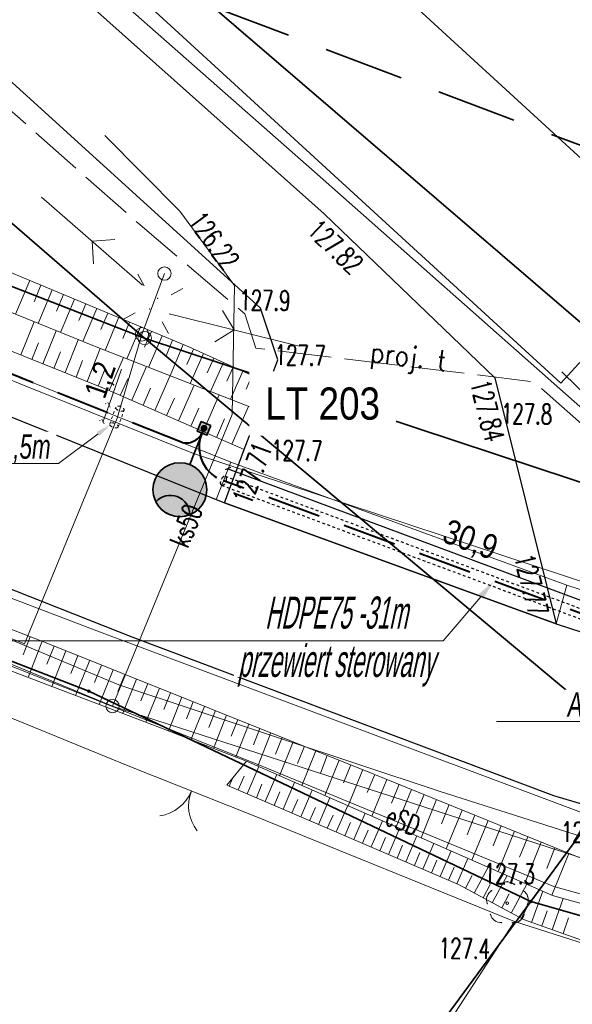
# Model space of a CAD drawing. Header units: metres. Extents: x 6496648 to 6497944, y 5962794 to 5963351.
# Tile 34 of 91: x 6497112 to 6497132, y 5963055 to 5963091. Entities that reach past the tile are written whole.
import ezdxf
from ezdxf import colors
from ezdxf.entities.mleader import LeaderData, LeaderLine
from ezdxf.math import Vec2, Vec3

# ---------------------------------------------------------------- set-up
doc = ezdxf.new("R2010")
doc.units = ezdxf.units.M
doc.header["$MEASUREMENT"] = 0
for name, pattern in [('DASHED', [19.05, 12.7, -6.35]), ('HIDDEN', [0.375, 0.25, -0.125]), ('L_0_04', [1.5, 1, -0.5]), ('mz2.0_0.5', [2.5, 2, -0.5])]:
    doc.linetypes.add(name, pattern=pattern)
doc.layers.get('0').update_dxf_attribs({"color": 8, "linetype": 'CONTINUOUS', "lineweight": 13})
doc.layers.get('DEFPOINTS').update_dxf_attribs({"linetype": 'CONTINUOUS', "lineweight": 0})
for name, color, linetype, lineweight in [('000_INNE__NIEZYDENTYFIKOWANE_', 8, 'CONTINUOUS', 13), ('217_GRANICA_KONTURU_KLASYFIKCYJNEGO', 8, 'CONTINUOUS', 13), ('218_GRANICA_UzYTKU', 8, 'CONTINUOUS', 13), ('219_LINIA_GRANICY', 3, 'CONTINUOUS', 35), ('312_BUDYNEK__POWIERZCHNIA_', 8, 'CONTINUOUS', 30), ('BRAMA__LINIA_', 8, 'CONTINUOUS', 13), ('brama__linia____symbol', 8, 'CONTINUOUS', 13), ('drzewo_lisciaste__punkt_', 8, 'CONTINUOUS', 13), ('E_proj_opisy_ośw.', 7, 'CONTINUOUS', 13), ('E_proj_osłona r.', 140, 'L_0_04', 30), ('E_proj_osłona r. dz._obw. 200', 204, 'L_0_04', 20), ('E_proj_osłona r. dz._opis_obw. 100', 204, 'CONTINUOUS', 9), ('E_proj_osłona r. opis_obw. 200', 166, 'CONTINUOUS', 9), ('E_proj_ośw_latarnia', 1, 'CONTINUOUS', 35), ('E_proj_ośw_linia_obw. 200', 1, 'L_0_04', 40), ('JEZDNIA__POWIERZCHNIA_', 8, 'CONTINUOUS', 25), ('KIERUNEK_LINI_NAPOWIETRZNEJ', 1, 'CONTINUOUS', 13), ('latarnia_na_slupie_lub_maszcie__punkt_', 1, 'CONTINUOUS', 13), ('OGRODZENIE_TRWAlE__LINIA_', 8, 'CONTINUOUS', 13), ('PRZEWoD_ELEKTROENERGETYCZNY__LINIA_', 1, 'CONTINUOUS', 13), ('PRZEWoD_ELEKTROENERGETYCZNY__LINIA__ATR1', 1, 'CONTINUOUS', 13), ('PRZEWoD_KANALIZACYJNY__LINIA_', 36, 'CONTINUOUS', 13), ('PRZEWoD_KANALIZACYJNY__LINIA__ATR1', 36, 'CONTINUOUS', 13), ('PRZEWoD_TELEKOMUNIKACYJNY__LINIA_', 30, 'CONTINUOUS', 13), ('PRZEWoD_WODOCIaGOWY__LINIA_', 5, 'CONTINUOUS', 13), ('przewód telekomunikacyjny - projektowany lub w budowie (linia) - ob. projektowany', 30, 'mz2.0_0.5', 13), ('przewód telekomunikacyjny - projektowany lub w budowie (linia) - ob. projektowany-Atr1', 30, 'mz2.0_0.5', 13), ('PUNKT_O_OKREsLONEJ_WYSOKOsCI__SIEc_KANALIZACYJNA__ATR2', 36, 'CONTINUOUS', 13), ('PUNKT_WYSOKOsCIOWY_NATURALNY_ATR2', 8, 'CONTINUOUS', 13), ('PUNKT_WYSOKOsCIOWY_SZTUCZNY_ATR2', 8, 'CONTINUOUS', 13), ('RURA_OCHRONNA___PRZEWoD_ELEKTROENERGETYCZNY__LINIA_', 1, 'CONTINUOUS', 13), ('SKARPA_NIEUMOCNIONA__POWIERZCHNIA_', 8, 'CONTINUOUS', 13), ('SlUP_laCZONY__LINIA_', 1, 'CONTINUOUS', 13), ('slup_laczony__linia____symbol', 1, 'CONTINUOUS', 13), ('wlaz_okragly___siec_kanalizacyjna__punkt_', 36, 'CONTINUOUS', 13), ('ZAKRES', 190, 'L_0_04', 35)]:
    doc.layers.add(name, color=color, linetype=linetype, lineweight=lineweight)
doc.layers.add('E_pomocnicza', color=3, linetype='CONTINUOUS', lineweight=13, plot=False)
doc.styles.add('Andy', font='arial.ttf', dxfattribs={"height": 2})
doc.styles.add('Annotative', font='simplex.shx')
doc.styles.add('Narrow', font='ARIALN.TTF', dxfattribs={"height": 2})
doc.styles.get("Standard").update_dxf_attribs({"font": 'simplex.shx'})
doc.dimstyles.new('wymiary', dxfattribs={"dimtxt": 0.65, "dimasz": 0.25, "dimexe": 0.25, "dimexo": 1, "dimgap": 0.1, "dimtad": 1, "dimzin": 1, "dimtxsty": 'Annotative', "dimblk": 'OBLIQUE', "dimcen": 0.0025, "dimdle": 0.05, "dimadec": 0, "dimazin": 0, "dimtfac": 1, "dimtmove": 0, "dimatfit": 3, "dimldrblk": 'NONE', "dimfxl": 1, "dimarcsym": 0})

# ---------------------------------------------------------------- blocks, each defined once
blk = doc.blocks.new('PNN')
at = {"color": 0, "linetype": 'Continuous', "lineweight": 18, "flags": 128}
for points in [[(5.3, -1.2), (6.5, 0), (5.3, 1.2)], [(1.5, 0), (11.5, 0)]]:
    blk.add_lwpolyline(points, dxfattribs=at)
blk = doc.blocks.new('GRO')
at = {"color": 0, "linetype": 'Continuous', "lineweight": 13}
blk.add_circle((0, 0), 0.1, dxfattribs=at)
blk = doc.blocks.new('GRT')
at = {"color": 0, "linetype": 'Continuous', "lineweight": 18}
blk.add_circle((0, 0), 0.5, dxfattribs=at)
blk = doc.blocks.new('A$C5E955987')
at = {"layer": 'E_proj_ośw_latarnia'}
h = blk.add_hatch(color=7, dxfattribs=at)
h.dxf.hatch_style = 1
h.paths.add_polyline_path([(3.223, 1.824, 1), (3.408, 1.892, 1)], flags=0)
h.paths.add_polyline_path([(3.2, 1.606), (3.567, 1.742), (3.431, 2.111), (3.064, 1.976)])
h.paths.add_polyline_path([(3.223, 1.824, -1), (3.408, 1.892, -1)], flags=16)
h.paths.add_polyline_path([(0.071, 1.38, -0.683546), (0.557, 0.106, 0.679532), (1.952, 1.355, 0.687575)])
h = blk.add_hatch(color=7, dxfattribs=at)
h.dxf.hatch_style = 1
h.paths.add_polyline_path([(3.223, 1.824, 1), (3.408, 1.892, 1)])
blk.add_hatch(color=256, dxfattribs=at).paths.add_polyline_path([(0.071, 1.38, 0.389707), (0.557, 0.106), (0.557, 0.106, 0.683546)])
blk.add_lwpolyline([(3.567, 1.742), (3.2, 1.606), (3.064, 1.976), (3.431, 2.111)], close=True, dxfattribs=at)
at = {"layer": 'E_proj_ośw_latarnia', "flags": 128}
blk.add_lwpolyline([(3.132, 1.791), (1.952, 1.355)], dxfattribs=at)
at = {"layer": 'E_proj_ośw_latarnia'}
blk.add_lwpolyline([(0.071, 1.38, 0.389707), (0.557, 0.106), (0.557, 0.106, 0.683546)], format="xyb", close=True, dxfattribs=at)
for centre, radius in [((1.007, 1.007), 1.007), ((3.315, 1.858), 0.0984)]:
    blk.add_circle(centre, radius, dxfattribs=at)
blk = doc.blocks.new('_Oblique')
at = {"color": 0, "linetype": 'ByBlock', "lineweight": -2}
blk.add_line((-0.5, -0.5), (0.5, 0.5), dxfattribs=at)
blk = doc.blocks.new('*D33')
at = {"layer": 'DEFPOINTS', "color": 0}
for p in [(0, 0), (27.341, -14.339), (26.96, -15.023)]:
    blk.add_point(p, dxfattribs=at)
at = {"layer": 'E_pomocnicza', "color": 0, "lineweight": -2}
for p, q in [((0.337, 0.708), (27.385, -14.363)), ((0.487, 0.874), (0.503, 0.902)), ((27.447, -14.149), (27.463, -14.12))]:
    blk.add_line(p, q, dxfattribs=at)
at = {"layer": 'E_pomocnicza', "color": 0, "lineweight": -2, "xscale": 0.25, "yscale": 0.25, "zscale": 0.25}
for p, rotation in [((0.381, 0.684), 150.872654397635), ((27.341, -14.339), 330.872654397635)]:
    blk.add_blockref('_Oblique', p, dxfattribs=dict(at, rotation=rotation))
at = {"layer": 'E_pomocnicza', "color": 0, "linetype": 'Continuous', "lineweight": 0, "insert": (14.349, -5.952), "char_height": 2, "attachment_point": 5, "rotation": 330.87265, "style": 'Narrow'}
blk.add_mtext('{\\H0.75x;30,9}', dxfattribs=at)
blk = doc.blocks.new('_None')
blk = doc.blocks.new('*D63')
at = {"layer": 'DEFPOINTS', "color": 0}
for p in [(0, 0), (1.418, 0.259), (1.118, -0.464)]:
    blk.add_point(p, dxfattribs=at)
at = {"layer": 'E_pomocnicza', "color": 0, "lineweight": -2}
for p, q in [((0.254, 0.742), (1.418, 0.259)), ((0.383, 0.924), (0.396, 0.954)), ((1.418, 0.259), (3.786, -0.724)), ((1.501, 0.46), (1.514, 0.49))]:
    blk.add_line(p, q, dxfattribs=at)
at = {"layer": 'E_pomocnicza', "color": 0, "lineweight": -2, "xscale": 0.25, "yscale": 0.25, "zscale": 0.25}
for p, rotation in [((0.3, 0.723), 157.460181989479), ((1.418, 0.259), 337.460181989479)]:
    blk.add_blockref('_Oblique', p, dxfattribs=dict(at, rotation=rotation))
at = {"layer": 'E_pomocnicza', "color": 0, "linetype": 'Continuous', "lineweight": 0, "insert": (3.101, 0.645), "char_height": 2, "attachment_point": 5, "rotation": 337.46018, "style": 'Narrow'}
blk.add_mtext('{\\H0.75x;1,2}', dxfattribs=at)
blk = doc.blocks.new('*U32')
at = {"linetype": 'HIDDEN', "ltscale": 0.2}
for p, q in [((0.146, 0.262), (27.106, -14.761)), ((-0.146, -0.262), (26.814, -15.285))]:
    blk.add_line(p, q, dxfattribs=at)
at = {"linetype": 'DASHED', "ltscale": 0.02}
for centre in [(0, 0), (26.96, -15.023)]:
    blk.add_ellipse(centre, major_axis=(-0.146, -0.262), ratio=0.5, dxfattribs=at)
at = {"layer": 'E_pomocnicza', "color": 4, "lineweight": 0}
dim = blk.add_aligned_dim(p1=(0, 0), p2=(26.96, -15.023), distance=0.783, text='{\\H0.75x;<>}', dimstyle='wymiary', override={"dimtxt": 1.3, "dimtad": 2, "dimdec": 1, "dimlfac": 1, "dimrnd": 0, "dimtxsty": 'Narrow'}, dxfattribs=at)
dim.commit()
dim.dimension.update_dxf_attribs({"geometry": '*D33', "text_midpoint": (14.349, -5.952)})
blk = doc.blocks.new('*U62')
at = {"linetype": 'HIDDEN', "ltscale": 0.2}
for p, q in [((0.115, 0.277), (1.233, -0.187)), ((-0.115, -0.277), (1.003, -0.741))]:
    blk.add_line(p, q, dxfattribs=at)
at = {"linetype": 'DASHED', "ltscale": 0.02}
for centre in [(0, 0), (1.118, -0.464)]:
    blk.add_ellipse(centre, major_axis=(-0.115, -0.277), ratio=0.5, dxfattribs=at)
at = {"layer": 'E_pomocnicza', "color": 4, "lineweight": 0}
dim = blk.add_aligned_dim(p1=(0, 0), p2=(1.118, -0.464), distance=0.783, text='{\\H0.75x;<>}', dimstyle='wymiary', override={"dimtxt": 1.3, "dimtad": 2, "dimdec": 1, "dimlfac": 1, "dimrnd": 0, "dimtxsty": 'Narrow'}, dxfattribs=at)
dim.commit()
dim.dimension.update_dxf_attribs({"geometry": '*D63', "text_midpoint": (3.101, 0.645)})

msp = doc.modelspace()

# ---------------------------------------------------------------- linework, layer by layer
at = {"layer": '000_INNE__NIEZYDENTYFIKOWANE_', "flags": 128}
for points in [[(6497111.92, 5963081.76), (6497111.39, 5963080.5)], [(6497112.34, 5963081.59), (6497112.08, 5963080.96)], [(6497112.76, 5963081.41), (6497112.23, 5963080.16)], [(6497113.18, 5963081.24), (6497112.92, 5963080.61)], [(6497113.59, 5963081.06), (6497113.07, 5963079.82)], [(6497114.01, 5963080.89), (6497113.75, 5963080.27)], [(6497114.42, 5963080.72), (6497113.9, 5963079.48)], [(6497114.83, 5963080.54), (6497114.58, 5963079.93)], [(6497111.59, 5963078.98), (6497112.09, 5963080.22)], [(6497115.24, 5963080.37), (6497114.73, 5963079.15)], [(6497115.65, 5963080.2), (6497115.4, 5963079.6)], [(6497112.41, 5963078.65), (6497112.91, 5963079.88)], [(6497116.06, 5963080.03), (6497115.55, 5963078.83)], [(6497116.46, 5963079.86), (6497116.21, 5963079.27)], [(6497116.86, 5963079.7), (6497116.36, 5963078.51)], [(6497112, 5963078.81), (6497112.25, 5963079.43)], [(6497113.24, 5963078.32), (6497113.73, 5963079.55)], [(6497117.25, 5963079.53), (6497117.01, 5963078.95)], [(6497117.65, 5963079.37), (6497117.16, 5963078.2)], [(6497112.82, 5963078.48), (6497113.07, 5963079.1)], [(6497114.06, 5963077.99), (6497114.55, 5963079.22)], [(6497118.03, 5963079.2), (6497117.78, 5963078.63)], [(6497118.41, 5963079.03), (6497117.91, 5963077.91)], [(6497113.65, 5963078.15), (6497113.89, 5963078.77)], [(6497114.89, 5963077.65), (6497115.42, 5963078.88)], [(6497118.79, 5963078.86), (6497118.54, 5963078.31)], [(6497119.16, 5963078.7), (6497118.67, 5963077.61)], [(6497114.47, 5963077.82), (6497114.72, 5963078.44)], [(6497115.73, 5963077.29), (6497116.28, 5963078.55)], [(6497119.52, 5963078.53), (6497119.28, 5963078)], [(6497119.88, 5963078.37), (6497119.41, 5963077.33)], [(6497115.3, 5963077.47), (6497115.58, 5963078.09)], [(6497116.59, 5963076.91), (6497117.16, 5963078.21)], [(6497120.23, 5963078.22), (6497120, 5963077.7)], [(6497120.57, 5963078.06), (6497120.12, 5963077.05)], [(6497116.16, 5963077.1), (6497116.43, 5963077.74)], [(6497117.48, 5963076.52), (6497118.06, 5963077.85)], [(6497118.4, 5963076.12), (6497118.99, 5963077.49)], [(6497117.03, 5963076.72), (6497117.32, 5963077.37)], [(6497117.93, 5963076.32), (6497118.23, 5963077)], [(6497119.47, 5963075.65), (6497120.09, 5963077.06)], [(6497118.89, 5963075.9), (6497119.19, 5963076.6)], [(6497111.93, 5963068.46), (6497111.67, 5963067.79)], [(6497112.38, 5963068.29), (6497111.86, 5963066.94)], [(6497112.83, 5963068.11), (6497112.56, 5963067.44)], [(6497113.27, 5963067.93), (6497112.74, 5963066.6)], [(6497113.72, 5963067.75), (6497113.45, 5963067.09)], [(6497114.16, 5963067.58), (6497113.63, 5963066.26)], [(6497114.6, 5963067.4), (6497114.34, 5963066.75)], [(6497115.03, 5963067.23), (6497114.51, 5963065.93)], [(6497115.47, 5963067.05), (6497115.21, 5963066.41)], [(6497115.9, 5963066.88), (6497115.39, 5963065.6)], [(6497116.33, 5963066.71), (6497116.07, 5963066.07)], [(6497116.76, 5963066.54), (6497116.25, 5963065.27)], [(6497117.18, 5963066.37), (6497116.93, 5963065.74)], [(6497117.6, 5963066.2), (6497117.1, 5963064.94)], [(6497118.02, 5963066.03), (6497117.77, 5963065.4)], [(6497118.44, 5963065.86), (6497117.94, 5963064.61)], [(6497118.86, 5963065.7), (6497118.61, 5963065.07)], [(6497119.27, 5963065.53), (6497118.78, 5963064.29)], [(6497119.69, 5963065.36), (6497119.44, 5963064.75)], [(6497120.1, 5963065.2), (6497119.61, 5963063.97)], [(6497120.51, 5963065.03), (6497120.27, 5963064.42)], [(6497120.92, 5963064.87), (6497120.43, 5963063.63)], [(6497121.34, 5963064.7), (6497121.09, 5963064.08)], [(6497121.75, 5963064.54), (6497121.25, 5963063.27)], [(6497122.18, 5963064.37), (6497121.92, 5963063.73)], [(6497122.6, 5963064.2), (6497122.08, 5963062.9)], [(6497123.03, 5963064.03), (6497122.77, 5963063.37)], [(6497120.04, 5963062.59), (6497120.47, 5963063.61)], [(6497123.47, 5963063.85), (6497122.94, 5963062.53)], [(6497123.91, 5963063.68), (6497123.64, 5963063.01)], [(6497119.36, 5963062.88), (6497119.49, 5963063.17)], [(6497119.7, 5963062.74), (6497119.92, 5963063.25)], [(6497120.71, 5963062.31), (6497121.14, 5963063.31)], [(6497124.35, 5963063.5), (6497123.81, 5963062.14)], [(6497124.8, 5963063.32), (6497124.52, 5963062.64)], [(6497120.38, 5963062.45), (6497120.59, 5963062.96)], [(6497121.38, 5963062.02), (6497121.81, 5963063.02)], [(6497125.25, 5963063.13), (6497124.69, 5963061.76)], [(6497125.71, 5963062.95), (6497125.43, 5963062.25)], [(6497121.04, 5963062.16), (6497121.26, 5963062.67)], [(6497122.04, 5963061.73), (6497122.47, 5963062.73)], [(6497122.7, 5963061.45), (6497123.13, 5963062.44)], [(6497126.17, 5963062.76), (6497125.6, 5963061.36)], [(6497126.64, 5963062.57), (6497126.35, 5963061.86)], [(6497121.71, 5963061.88), (6497121.93, 5963062.38)], [(6497122.37, 5963061.59), (6497122.59, 5963062.09)], [(6497123.36, 5963061.17), (6497123.79, 5963062.16)], [(6497127.11, 5963062.38), (6497126.53, 5963060.95)], [(6497127.58, 5963062.19), (6497127.29, 5963061.47)], [(6497123.03, 5963061.31), (6497123.25, 5963061.8)], [(6497124.02, 5963060.89), (6497124.44, 5963061.87)], [(6497128.06, 5963061.99), (6497127.47, 5963060.54)], [(6497128.54, 5963061.8), (6497128.25, 5963061.06)], [(6497123.69, 5963061.03), (6497123.9, 5963061.52)], [(6497124.67, 5963060.61), (6497125.09, 5963061.59)], [(6497129.03, 5963061.6), (6497128.43, 5963060.12)], [(6497129.52, 5963061.4), (6497129.22, 5963060.65)], [(6497124.34, 5963060.75), (6497124.55, 5963061.24)], [(6497124.99, 5963060.47), (6497125.2, 5963060.96)], [(6497125.31, 5963060.33), (6497125.73, 5963061.3)], [(6497125.96, 5963060.06), (6497126.37, 5963061.02)], [(6497130.02, 5963061.2), (6497129.41, 5963059.69)], [(6497130.52, 5963060.99), (6497130.21, 5963060.23)], [(6497125.64, 5963060.19), (6497125.84, 5963060.68)], [(6497126.6, 5963059.78), (6497127.01, 5963060.74)], [(6497131.02, 5963060.79), (6497130.4, 5963059.26)], [(6497131.53, 5963060.58), (6497131.22, 5963059.81)], [(6497126.28, 5963059.92), (6497126.49, 5963060.4)], [(6497127.24, 5963059.51), (6497127.65, 5963060.46)], [(6497132.05, 5963060.37), (6497131.41, 5963058.81)], [(6497126.92, 5963059.64), (6497127.12, 5963060.12)], [(6497127.55, 5963059.37), (6497127.76, 5963059.85)], [(6497127.87, 5963059.23), (6497128.28, 5963060.18)], [(6497128.51, 5963058.89), (6497129.03, 5963059.85)], [(6497128.19, 5963059.07), (6497128.44, 5963059.54)], [(6497129.19, 5963058.53), (6497129.74, 5963059.55)], [(6497128.85, 5963058.71), (6497129.11, 5963059.21)], [(6497129.9, 5963058.14), (6497130.48, 5963059.22)], [(6497129.54, 5963058.34), (6497129.82, 5963058.86)], [(6497130.65, 5963057.79), (6497131.07, 5963058.96)], [(6497130.27, 5963057.94), (6497130.57, 5963058.5)], [(6497131.43, 5963057.52), (6497131.84, 5963058.69)], [(6497131.04, 5963057.66), (6497131.24, 5963058.23)], [(6497131.83, 5963057.38), (6497132.04, 5963057.97)]]:
    msp.add_lwpolyline(points, dxfattribs=at)
at = {"layer": '217_GRANICA_KONTURU_KLASYFIKCYJNEGO', "flags": 128}
for points in [[(6497116.21, 5963079.61), (6497063.85, 5963124.99)], [(6497049.44, 5963105.64), (6497116.21, 5963079.61)], [(6497114.13, 5963066.43), (6497041.24, 5963094.69)], [(6497130.63, 5963058.58), (6497114.13, 5963066.43)], [(6497130.63, 5963058.58), (6497118.16, 5963041.63)], [(6497147.03, 5963053.9), (6497130.63, 5963058.58)]]:
    msp.add_lwpolyline(points, dxfattribs=at)
at = {"layer": '218_GRANICA_UzYTKU', "flags": 128}
for points in [[(6497116.21, 5963079.61), (6497063.85, 5963124.99)], [(6497138.19, 5963075.29), (6497089.05, 5963117.49)], [(6497049.44, 5963105.64), (6497116.21, 5963079.61)], [(6497114.13, 5963066.43), (6497041.24, 5963094.69)], [(6497143.77, 5963070.5), (6497116.21, 5963079.61)], [(6497116.21, 5963079.61), (6497134.72, 5963064.15)], [(6497130.63, 5963058.58), (6497114.13, 5963066.43)], [(6497134.72, 5963064.15), (6497130.63, 5963058.58)], [(6497130.63, 5963058.58), (6497118.16, 5963041.63)], [(6497147.03, 5963053.9), (6497130.63, 5963058.58)]]:
    msp.add_lwpolyline(points, dxfattribs=at)
at = {"layer": '219_LINIA_GRANICY', "flags": 128}
for points in [[(6497070.16, 5963133.71), (6497138.19, 5963075.29)], [(6497116.21, 5963079.61), (6497063.85, 5963124.99)], [(6497116.21, 5963079.61), (6497049.44, 5963105.64)], [(6497114.13, 5963066.43), (6497041.24, 5963094.69)], [(6497134.72, 5963064.15), (6497116.21, 5963079.61)], [(6497143.77, 5963070.5), (6497116.21, 5963079.61)], [(6497130.63, 5963058.58), (6497114.13, 5963066.43)], [(6497134.72, 5963064.15), (6497130.63, 5963058.58)], [(6497130.63, 5963058.58), (6497118.16, 5963041.63)], [(6497147.03, 5963053.9), (6497130.63, 5963058.58)]]:
    msp.add_lwpolyline(points, dxfattribs=at)
at = {"layer": '312_BUDYNEK__POWIERZCHNIA_', "flags": 128}
for points in [[(6497106.71, 5963109.96), (6497136.27, 5963082.87)], [(6497131.75, 5963077.93), (6497102.18, 5963105.02)], [(6497136.27, 5963082.87), (6497131.75, 5963077.93)]]:
    msp.add_lwpolyline(points, dxfattribs=at)
at = {"layer": 'BRAMA__LINIA_', "flags": 128}
msp.add_lwpolyline([(6497120.32, 5963061.76), (6497115.59, 5963063.64)], dxfattribs=at)
at = {"layer": 'brama__linia____symbol'}
for centre, radius, start, end in [((6497116.568, 5963063.246), 1.489, 278.1211, 338.5302), ((6497119.323, 5963062.142), 1.473, 157.8211, 218.8493)]:
    msp.add_arc(centre, radius, start, end, dxfattribs=at)
at = {"layer": 'DEFPOINTS', "linetype": 'Continuous'}
for points in [[(6497313.974, 5963063.795), (6497264.99, 5963053.548), (6497264.903, 5963053.964), (6497264.946, 5963053.756), (6497214.968, 5963052.274), (6497215.035, 5963053.295), (6497214.968, 5963052.274), (6497165.514, 5963059.642), (6497165.697, 5963060.518), (6497165.514, 5963059.642), (6497118.031, 5963075.305), (6497118.262, 5963075.735), (6497118.031, 5963075.305), (6497071.639, 5963093.954), (6497071.9, 5963094.537), (6497071.639, 5963093.954), (6497024.971, 5963111.9)], [(6497292.628, 5963058.63), (6497281.118, 5963056.345), (6497266.585, 5963053.942), (6497249.583, 5963052.553), (6497239.69, 5963051.969), (6497230.126, 5963051.72), (6497199.044, 5963053.85), (6497178.292, 5963057.041), (6497162.342, 5963060.811), (6497143.722, 5963066.577), (6497131.977, 5963070.387), (6497119.428, 5963074.981), (6497088.043, 5963087.571), (6497060.045, 5963098.826)], [(6497118.878, 5963073.586), (6497119.428, 5963074.981)], [(6497131.58, 5963068.94), (6497131.977, 5963070.387)]]:
    msp.add_lwpolyline(points, dxfattribs=at)
at = {"layer": 'drzewo_lisciaste__punkt_'}
msp.add_circle((6497129.75, 5963058.51), 0.05, dxfattribs=at)
for centre, radius, start, end in [((6497129.745, 5963058.912), 0.398, 47.6759, 129.4996), ((6497129.374, 5963058.64), 0.402, 121.4159, 202.2975), ((6497130.088, 5963058.618), 0.445, 340.7489, 54.254), ((6497129.508, 5963058.186), 0.396, 192.616, 274.9795), ((6497129.945, 5963058.229), 0.458, 269.9776, 341.8072)]:
    msp.add_arc(centre, radius, start, end, dxfattribs=at)
for p in [(6497129.5, 5963059.22), (6497129.76, 5963059.31), (6497130.02, 5963059.21), (6497128.99, 5963058.76), (6497129.17, 5963058.98), (6497130.34, 5963058.97), (6497130.51, 5963058.75), (6497129, 5963058.49), (6497130.5, 5963058.47), (6497129.12, 5963058.1), (6497130.37, 5963058.09), (6497129.27, 5963057.87), (6497129.54, 5963057.79), (6497129.94, 5963057.79), (6497130.21, 5963057.86)]:
    msp.add_point(p, dxfattribs=at)
at = {"layer": 'E_proj_ośw_linia_obw. 200', "ltscale": 2}
msp.add_lwpolyline([(6497178.292, 5963057.041), (6497166.158, 5963059.909, -0.454455), (6497165.756, 5963060.719, -0.402721), (6497165.082, 5963060.164), (6497162.342, 5963060.811), (6497150.8, 5963063.343), (6497136.783, 5963067.74), (6497119.153, 5963074.283, -0.458005), (6497118.39, 5963076.146, -0.363483), (6497117.614, 5963075.706), (6497088.043, 5963087.571), (6497072.228, 5963093.928, -0.356557), (6497071.974, 5963094.78, -0.396812), (6497071.239, 5963094.326), (6497060.045, 5963098.826)], format="xyb", dxfattribs=at)
at = {"layer": 'JEZDNIA__POWIERZCHNIA_', "flags": 128}
for points in [[(6497070.71, 5963129.98), (6497108.5, 5963097.09), (6497122.91, 5963084.25), (6497129.28, 5963078.13), (6497131.58, 5963068.94), (6497119.19, 5963073.46), (6497119.93, 5963075.45), (6497120.48, 5963076.91), (6497120.86, 5963077.93), (6497121.18, 5963078.8), (6497120.53, 5963080.73), (6497105.66, 5963094.24), (6497067.87, 5963127)], [(6497048.07, 5963102.09), (6497070.92, 5963092.77), (6497095.6, 5963082.95), (6497119.19, 5963073.46), (6497131.58, 5963068.94), (6497141.08, 5963065.86), (6497145.57, 5963064.4), (6497156.55, 5963061.01), (6497162.05, 5963059.34), (6497178, 5963055.57), (6497193.41, 5963053.28), (6497198.87, 5963052.36), (6497206.8, 5963051.76), (6497226.49, 5963050.49), (6497230.12, 5963050.22), (6497239.75, 5963050.47), (6497249.72, 5963051.06), (6497266.74, 5963052.45), (6497276.78, 5963054.1), (6497286, 5963055.64), (6497291.06, 5963056.7)], [(6497307.6, 5963054.69), (6497289.33, 5963050.32), (6497270.38, 5963046.97), (6497250.99, 5963045.15), (6497245.86, 5963044.71), (6497237.57, 5963044.4), (6497215.35, 5963045.11), (6497200.71, 5963045.93), (6497198.88, 5963046.11), (6497193.66, 5963047.24), (6497188.36, 5963047.84), (6497177.41, 5963049.74), (6497166.43, 5963052.2), (6497149.52, 5963057.11), (6497145.48, 5963058.34), (6497137.02, 5963060.88), (6497131.49, 5963062.52), (6497115.75, 5963068.44), (6497092.95, 5963077.46), (6497075.74, 5963084.32), (6497062.13, 5963090.14)]]:
    msp.add_lwpolyline(points, dxfattribs=at)
at = {"layer": 'KIERUNEK_LINI_NAPOWIETRZNEJ'}
for p in [(6497116.7, 5963081.1), (6497116.4, 5963080.7)]:
    msp.add_point(p, dxfattribs=at)
at = {"layer": 'latarnia_na_slupie_lub_maszcie__punkt_', "flags": 128}
for points in [[(6497116.19, 5963081.56), (6497115.96, 5963082)], [(6497117.2, 5963081.23), (6497117.64, 5963081.46)], [(6497115.86, 5963080.55), (6497115.42, 5963080.32)], [(6497116.87, 5963080.22), (6497117.1, 5963079.78)]]:
    msp.add_lwpolyline(points, dxfattribs=at)
at = {"layer": 'OGRODZENIE_TRWAlE__LINIA_', "flags": 128}
for points in [[(6497115.59, 5963063.64), (6497077.48, 5963079.24)], [(6497131.79, 5963078.35), (6497134.07, 5963076.11)], [(6497130.02, 5963057.83), (6497120.32, 5963061.76)], [(6497130.67, 5963038.6), (6497122.15, 5963045.74), (6497130.02, 5963057.83), (6497134.46, 5963056.41), (6497145.41, 5963053.46)]]:
    msp.add_lwpolyline(points, dxfattribs=at)
at = {"layer": 'PRZEWoD_ELEKTROENERGETYCZNY__LINIA_', "flags": 128}
for points in [[(6497039.42, 5963095.65), (6497039.62, 5963096.12), (6497041.59, 5963095.34), (6497055.29, 5963089.92), (6497056.14, 5963090.45), (6497063.18, 5963087.69), (6497071.07, 5963084.61), (6497079.47, 5963081.34), (6497088.42, 5963077.68), (6497096.88, 5963074.19), (6497111.72, 5963068.19), (6497115.18, 5963076.62), (6497116.11, 5963079.75)], [(6497058.85, 5963087.86), (6497065.91, 5963085.27), (6497078.25, 5963080.48), (6497094.04, 5963074.21), (6497106.1, 5963069.4), (6497120.41, 5963063.7), (6497131.49, 5963059.13), (6497139.83, 5963056.81), (6497143.86, 5963055.29), (6497145.43, 5963054.87)]]:
    msp.add_lwpolyline(points, dxfattribs=at)
at = {"layer": 'PRZEWoD_KANALIZACYJNY__LINIA_', "flags": 128}
for points in [[(6497242.89, 5962995.59), (6497237.06, 5962995.11), (6497229.8, 5962996.03), (6497222.52, 5962998.61), (6497217.69, 5963002.2), (6497193.53, 5963022.93), (6497176.51, 5963037.58), (6497165.86, 5963045.88), (6497161.57, 5963050.12), (6497161.07, 5963050.78), (6497141.9, 5963057.15), (6497127.09, 5963061.96), (6497115.01, 5963065.87), (6497082.81, 5963079.21), (6497039.28, 5963096.48)], [(6497115.01, 5963065.87), (6497119.48, 5963076.76), (6497119.57, 5963081.58), (6497117.52, 5963084.35), (6497114.72, 5963087.17)]]:
    msp.add_lwpolyline(points, dxfattribs=at)
at = {"layer": 'PRZEWoD_TELEKOMUNIKACYJNY__LINIA_', "flags": 128}
for points in [[(6496774.9, 5963201.17), (6496800.16, 5963191.52), (6496821.21, 5963183.45), (6496844.18, 5963174.49), (6496883.32, 5963159.12), (6496886.75, 5963159.1), (6496905.28, 5963150.99), (6497034.08, 5963099.85), (6497081.01, 5963081.42), (6497114.42, 5963068.68), (6497140.82, 5963058.78), (6497145.99, 5963055.02), (6497153.66, 5963050.85), (6497172.46, 5963043.32), (6497202.19, 5963037.61), (6497238.33, 5963036.41), (6497238.76, 5963032.02), (6497245.27, 5963032.35), (6497261.71, 5963034.62), (6497300.12, 5963040.13)], [(6497140.82, 5963058.78), (6497139.15, 5963067.83), (6497139.14, 5963071.15), (6497122.55, 5963085.82), (6497097.33, 5963108.03), (6497049.76, 5963146.92), (6497045.83, 5963142.26), (6497034.18, 5963152.11), (6497023.98, 5963161), (6497012.69, 5963171.33)]]:
    msp.add_lwpolyline(points, dxfattribs=at)
at = {"layer": 'PRZEWoD_WODOCIaGOWY__LINIA_', "flags": 128}
msp.add_lwpolyline([(6497030.39, 5963101.05), (6497083.14, 5963080.09), (6497115.25, 5963066.66), (6497127.21, 5963062.69), (6497142.2, 5963057.92), (6497161.35, 5963051.48), (6497162.19, 5963050.87), (6497166.75, 5963046.04), (6497177.38, 5963038.11), (6497194.48, 5963023.68), (6497218.23, 5963002.93), (6497223.04, 5962999.58), (6497230.06, 5962996.85), (6497237.06, 5962996.03), (6497244.36, 5962996.55)], dxfattribs=at)
at = {"layer": 'RURA_OCHRONNA___PRZEWoD_ELEKTROENERGETYCZNY__LINIA_', "flags": 128}
msp.add_lwpolyline([(6497115.18, 5963076.62), (6497111.72, 5963068.19)], dxfattribs=at)
at = {"layer": 'SKARPA_NIEUMOCNIONA__POWIERZCHNIA_', "flags": 128}
for points in [[(6497049.38, 5963103.55), (6497050.56, 5963105.73), (6497056.77, 5963103.22), (6497072.43, 5963096.61), (6497085.47, 5963091.03), (6497097.24, 5963086.24), (6497114.4, 5963079.28), (6497120.48, 5963076.91), (6497119.93, 5963075.45), (6497114.8, 5963077.69), (6497101.49, 5963083.03), (6497079.8, 5963091.58), (6497062.93, 5963098.18)], [(6497060.84, 5963088.42), (6497072.74, 5963083.61), (6497088.65, 5963077.35), (6497098.77, 5963073.56), (6497112.53, 5963068.23), (6497124.77, 5963063.33), (6497132.37, 5963060.24), (6497143.86, 5963056.87), (6497145.46, 5963056.55), (6497146.95, 5963056.05), (6497154.85, 5963053.74), (6497162.62, 5963051.26)], [(6497162.27, 5963049.72), (6497156.8, 5963051.44), (6497145.43, 5963054.87), (6497143.46, 5963055.44), (6497131.44, 5963058.8), (6497120.01, 5963063.81), (6497116.74, 5963065.08), (6497105.68, 5963069.29), (6497094.92, 5963073.32), (6497087.54, 5963076), (6497075.18, 5963080.74), (6497061.96, 5963086.48)], [(6497114.4, 5963079.28), (6497097.24, 5963086.24)], [(6497102.1, 5963085.86), (6497117.86, 5963079.28)], [(6497120.48, 5963076.91), (6497114.4, 5963079.28)], [(6497117.86, 5963079.28), (6497120.86, 5963077.93)], [(6497120.86, 5963077.93), (6497120.48, 5963076.91)], [(6497162.27, 5963049.72), (6497161.99, 5963048.55), (6497150.64, 5963051.89), (6497145.41, 5963053.51), (6497140.16, 5963054.94), (6497134.45, 5963056.45), (6497130.35, 5963057.9), (6497127.93, 5963059.21), (6497119.28, 5963062.92), (6497120.01, 5963063.81), (6497131.44, 5963058.8), (6497143.46, 5963055.44), (6497145.43, 5963054.87), (6497156.8, 5963051.44)]]:
    msp.add_lwpolyline(points, dxfattribs=at)
at = {"layer": 'SlUP_laCZONY__LINIA_', "flags": 128}
msp.add_lwpolyline([(6497116.95, 5963082.02), (6497116.11, 5963079.75)], dxfattribs=at)
msp.add_lwpolyline([(6497116.95, 5963082.02), (6497116.11, 5963079.75)], dxfattribs=at)
at = {"layer": 'slup_laczony__linia____symbol'}
for centre in [(6497116.95, 5963082.02), (6497116.11, 5963079.75)]:
    msp.add_circle(centre, 0.25, dxfattribs=at)
at = {"layer": 'wlaz_okragly___siec_kanalizacyjna__punkt_'}
msp.add_circle((6497115.01, 5963065.87), 0.25, dxfattribs=at)
at = {"layer": 'ZAKRES', "ltscale": 3, "flags": 128}
msp.add_lwpolyline([(6497692.5, 5963219.5), (6497716, 5963186.5), (6497672.2, 5963172.1), (6497502, 5963111.8), (6497349, 5963052), (6497312.6, 5963038.4), (6497228.6, 5963030.4), (6497133.5, 5963045.2), (6496948.4, 5963119.5), (6496936.6, 5963083.2), (6496927.9, 5963075.7), (6496873, 5963095.9), (6496849.7, 5963104.2), (6496824.8, 5963105.1), (6496784.8, 5963107.4), (6496786.6, 5963174.3), (6496788.5, 5963184), (6496695.2, 5963217.9), (6496711.8, 5963253.1), (6496961, 5963151.5), (6497143.1, 5963082.8), (6497228.1, 5963066.8), (6497302.3, 5963072), (6497492.1, 5963142.6)], close=True, dxfattribs=at)

# ---------------------------------------------------------------- block references
at = {"xscale": 0.5, "yscale": 0.5, "zscale": 0.5}
for name, p in [('GRT', (6497116.21, 5963079.61)), ('GRO', (6497114.13, 5963066.43)), ('GRO', (6497130.63, 5963058.58))]:
    msp.add_blockref(name, p, dxfattribs=at)
at = {"layer": 'E_proj_osłona r.', "xscale": 0.6096, "yscale": 0.6096, "zscale": 0.6096, "rotation": 8.698023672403}
msp.add_blockref('*U32', (6497119.153, 5963074.283), dxfattribs=at)
at = {"layer": 'E_proj_osłona r. dz._obw. 200', "xscale": 0.54864, "yscale": 0.54864, "zscale": 0.54864, "rotation": 93.200706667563}
msp.add_blockref('*U62', (6497115.065, 5963076.35), dxfattribs=at)
at = {"layer": 'E_proj_ośw_latarnia', "rotation": 48.263257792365}
msp.add_blockref('A$C5E955987', (6497117.606, 5963072.528), dxfattribs=at)
at = {"layer": 'KIERUNEK_LINI_NAPOWIETRZNEJ', "xscale": 0.5, "yscale": 0.5, "zscale": 0.5}
for p, rotation in [((6497116.7, 5963081.1), 139), ((6497116.4, 5963080.7), 346)]:
    msp.add_blockref('PNN', p, dxfattribs=dict(at, rotation=rotation))

# ---------------------------------------------------------------- texts
at = {"layer": 'PRZEWoD_ELEKTROENERGETYCZNY__LINIA__ATR1', "width": 0.66}
msp.add_text('eSD', height=0.75, rotation=337.5, dxfattribs=at).set_placement((6497125.13, 5963061.48))
at = {"layer": 'PRZEWoD_KANALIZACYJNY__LINIA__ATR1', "width": 0.66}
msp.add_text('ks50', height=0.75, rotation=68.5, dxfattribs=at).set_placement((6497117.82, 5963071.74))
at = {"layer": 'PUNKT_O_OKREsLONEJ_WYSOKOsCI__SIEc_KANALIZACYJNA__ATR2', "width": 0.66}
msp.add_text('126.22', height=0.75, rotation=306.5, dxfattribs=at).set_placement((6497117.8, 5963083.97))
at = {"layer": 'PUNKT_WYSOKOsCIOWY_NATURALNY_ATR2', "width": 0.66}
for s, rotation, p in [('127.9', 359.2, (6497119.74, 5963080.66)), ('127.7', 359.2, (6497121.06, 5963078.61)), ('127.5', 359.2, (6497121.04, 5963077.34)), ('127.8', 359.2, (6497129.51, 5963076.42)), ('127.7', 359.2, (6497120.93, 5963075.05)), ('127.9', 359.2, (6497131.75, 5963060.8)), ('127.3', 359.3, (6497128.87, 5963059.25)), ('127.4', 359.2, (6497127.19, 5963056.46))]:
    msp.add_text(s, height=0.75, rotation=rotation, dxfattribs=at).set_placement(p)
at = {"layer": 'PUNKT_WYSOKOsCIOWY_SZTUCZNY_ATR2', "width": 0.66}
for s, rotation, p in [('127.82', 316.1, (6497122.23, 5963083.56)), ('127.84', 284.1, (6497128.36, 5963077.94)), ('127.71', 69.6, (6497120.17, 5963073.34)), ('127.77', 284.1, (6497130, 5963071.43))]:
    msp.add_text(s, height=0.75, rotation=rotation, dxfattribs=at).set_placement(p)

# ---------------------------------------------------------------- next in the draw order: leaders
at = {"layer": 'E_proj_opisy_ośw.', "color": 10}
ml = msp.add_multileader_mtext('Standard', dxfattribs=at)
ml.set_content('\\A1;LT 203', color=10, style='Narrow')
ml.set_leader_properties(color=256)
ml.set_arrow_properties(name='NONE')
ml.build(insert=Vec2(0, 0))
ml.multileader.update_dxf_attribs({"leader_type": 0, "has_dogleg": 0, "has_text_frame": 1, "text_left_attachment_type": 3, "dogleg_length": 0.36, "arrow_head_size": 0, "scale": 0.7})
ctx = ml.context
ctx.base_point, ctx.scale, ctx.char_height, ctx.arrow_head_size, ctx.landing_gap_size, ctx.plane_origin = Vec3(6497120.297, 5963077.152), 0.7, 1.2, 0, 0.42, Vec3(6497970.496, 5962973.923)
ctx.left_attachment = 3
ctx.mtext.insert, ctx.mtext.line_spacing_factor, ctx.mtext.flow_direction = Vec3(6497120.717, 5963077.767), 0.266667, 5
ctx.mtext.has_bg_fill, ctx.mtext.bg_color, ctx.mtext.bg_scale_factor, ctx.mtext.bg_transparency, ctx.mtext.use_window_bg_color = 1, -1073741824, 1.5, 0, 1
at = {"layer": 'E_proj_osłona r. dz._opis_obw. 100'}
ml = msp.add_multileader_mtext('Standard', dxfattribs=at)
ml.set_content('\\fArial Narrow|b0|i1|c238|p34;\\W0.8;A58PS -1,5m ', color=256, style='Narrow')
ml.set_leader_properties(color=256, linetype='CONTINUOUS', lineweight=-1)
ml.build(insert=Vec2(0, 0))
ml.multileader.update_dxf_attribs({"has_dogleg": 0, "text_left_attachment_type": 6, "text_right_attachment_type": 6, "dogleg_length": 0.274, "arrow_head_size": 0.572})
ctx = ml.context
ctx.base_point, ctx.char_height, ctx.arrow_head_size, ctx.landing_gap_size, ctx.plane_origin = Vec3(6497107.424, 5963074.922), 0.9144, 0.572, 0.3, Vec3(6497132.673, 5963077.736)
ctx.left_attachment, ctx.right_attachment, ctx.text_align_type = 6, 6, 1
notes = []
notes.append((ctx, [(0, (1, 1, 0), (6497113.269, 5963074.922), (-1, 0), 0.274, [(0, [(6497114.937, 5963076.38)], 0, [])])]))
ctx.mtext.insert, ctx.mtext.alignment, ctx.mtext.line_spacing_factor, ctx.mtext.line_spacing_style = Vec3(6497110.209, 5963076.021), 2, 0.9, 2
ctx.mtext.has_bg_fill, ctx.mtext.bg_color, ctx.mtext.bg_scale_factor, ctx.mtext.bg_transparency, ctx.mtext.use_window_bg_color = 1, -1073741824, 1.1, 0, 1
ml = msp.add_multileader_mtext('Standard', dxfattribs=at)
ml.set_content('\\fArial Narrow|b0|i1|c238|p34;\\W0.8;A58PS -1,5m ', color=256, style='Narrow')
ml.set_leader_properties(color=256, linetype='CONTINUOUS', lineweight=-1)
ml.build(insert=Vec2(0, 0))
ml.multileader.update_dxf_attribs({"has_dogleg": 0, "text_left_attachment_type": 6, "text_right_attachment_type": 6, "dogleg_length": 0.274, "arrow_head_size": 0.572})
ctx = ml.context
ctx.base_point, ctx.char_height, ctx.arrow_head_size, ctx.landing_gap_size, ctx.plane_origin = Vec3(6497131.712, 5963065.29), 0.9144, 0.572, 0.3, Vec3(6497156.961, 5963068.104)
ctx.left_attachment, ctx.right_attachment, ctx.text_align_type = 6, 6, 1
notes.append((ctx, [(0, (1, 1, 0), (6497137.556, 5963065.29), (-1, 0), 0.274, [(0, [(6497139.224, 5963066.748)], 0, [])])]))
ctx.mtext.insert, ctx.mtext.alignment, ctx.mtext.line_spacing_factor, ctx.mtext.line_spacing_style = Vec3(6497134.497, 5963066.389), 2, 0.9, 2
ctx.mtext.has_bg_fill, ctx.mtext.bg_color, ctx.mtext.bg_scale_factor, ctx.mtext.bg_transparency, ctx.mtext.use_window_bg_color = 1, -1073741824, 1.1, 0, 1
for ctx, leaders in notes:
    for number, flags, end, landing, length, lines in leaders:
        leader = LeaderData()
        leader.index, (leader.has_last_leader_line, leader.has_dogleg_vector, leader.attachment_direction) = number, flags
        leader.last_leader_point, leader.dogleg_vector, leader.dogleg_length = Vec3(end), Vec3(landing), length
        for number, points, colour, breaks in lines:
            line = LeaderLine()
            line.index, line.vertices, line.color, line.breaks = number, Vec3.list(points), colors.encode_raw_color(colour), breaks
            leader.lines.append(line)
        ctx.leaders.append(leader)

# ---------------------------------------------------------------- next in the draw order: texts
at = {"layer": 'przewód telekomunikacyjny - projektowany lub w budowie (linia) - ob. projektowany-Atr1', "color": 30, "width": 0.9}
msp.add_text('proj. t', height=0.75, rotation=353.078, dxfattribs=at).set_placement((6497124.59, 5963078.73))

# ---------------------------------------------------------------- next in the draw order: leaders
at = {"layer": 'E_proj_osłona r. opis_obw. 200', "linetype": 'Continuous', "lineweight": 13}
ml = msp.add_multileader_mtext('Standard', dxfattribs=at)
ml.set_content('{\\fArial Narrow|b0|i0|c238|p34;\\H0.92308x;\\Q12;\\W0.6;HDPE75 -31m\\Pprzewiert sterowany\\fArial|b0|i0|c238|p34;\\H1.0833x; }', color=256, style='Andy')
ml.set_leader_properties(color=256, linetype='CONTINUOUS', lineweight=-1)
ml.build(insert=Vec2(0, 0))
ml.multileader.update_dxf_attribs({"has_dogleg": 0, "text_left_attachment_type": 6, "text_right_attachment_type": 6, "dogleg_length": 0.36, "arrow_head_size": 0.75})
ctx = ml.context
ctx.base_point, ctx.char_height, ctx.arrow_head_size, ctx.landing_gap_size, ctx.plane_origin = Vec3(6497119.372, 5963068.308), 1.3, 0.75, 0.2, Vec3(6497122.851, 5963057.738)
ctx.left_attachment, ctx.right_attachment, ctx.text_align_type = 6, 6, 1
notes = []
notes.append((ctx, [(0, (1, 1, 0), (6497127.713, 5963068.308), (-1, 0), 0.36, [(0, [(6497129.243, 5963070.525)], 0, [])])]))
ctx.mtext.insert, ctx.mtext.alignment, ctx.mtext.line_spacing_factor, ctx.mtext.line_spacing_style = Vec3(6497123.363, 5963069.961), 2, 0.9, 2
ctx.mtext.has_bg_fill, ctx.mtext.bg_color, ctx.mtext.bg_scale_factor, ctx.mtext.bg_transparency, ctx.mtext.use_window_bg_color = 1, -1073741824, 1, 0, 1
for ctx, leaders in notes:
    for number, flags, end, landing, length, lines in leaders:
        leader = LeaderData()
        leader.index, (leader.has_last_leader_line, leader.has_dogleg_vector, leader.attachment_direction) = number, flags
        leader.last_leader_point, leader.dogleg_vector, leader.dogleg_length = Vec3(end), Vec3(landing), length
        for number, points, colour, breaks in lines:
            line = LeaderLine()
            line.index, line.vertices, line.color, line.breaks = number, Vec3.list(points), colors.encode_raw_color(colour), breaks
            leader.lines.append(line)
        ctx.leaders.append(leader)

# ---------------------------------------------------------------- next in the draw order: linework, layer by layer
at = {"layer": 'przewód telekomunikacyjny - projektowany lub w budowie (linia) - ob. projektowany', "color": 30, "linetype": 'mz2.0_0.5', "lineweight": 18, "flags": 128}
msp.add_lwpolyline([(6497026.06, 5963159.66), (6497031.08, 5963155.34), (6497044.7, 5963143.61), (6497047.59, 5963141.27), (6497055.29, 5963135.02), (6497060.69, 5963130.63), (6497071.24, 5963122.57), (6497088.27, 5963108.35), (6497116.04, 5963083.84), (6497119.95, 5963080.51), (6497120.36, 5963079.24), (6497130.74, 5963077.98), (6497137.44, 5963072.06), (6497136.44, 5963068.32), (6497152.26, 5963063.38), (6497162.31, 5963060.31), (6497167.99, 5963058.98)], dxfattribs=at)

doc.saveas('drawing.dxf')
